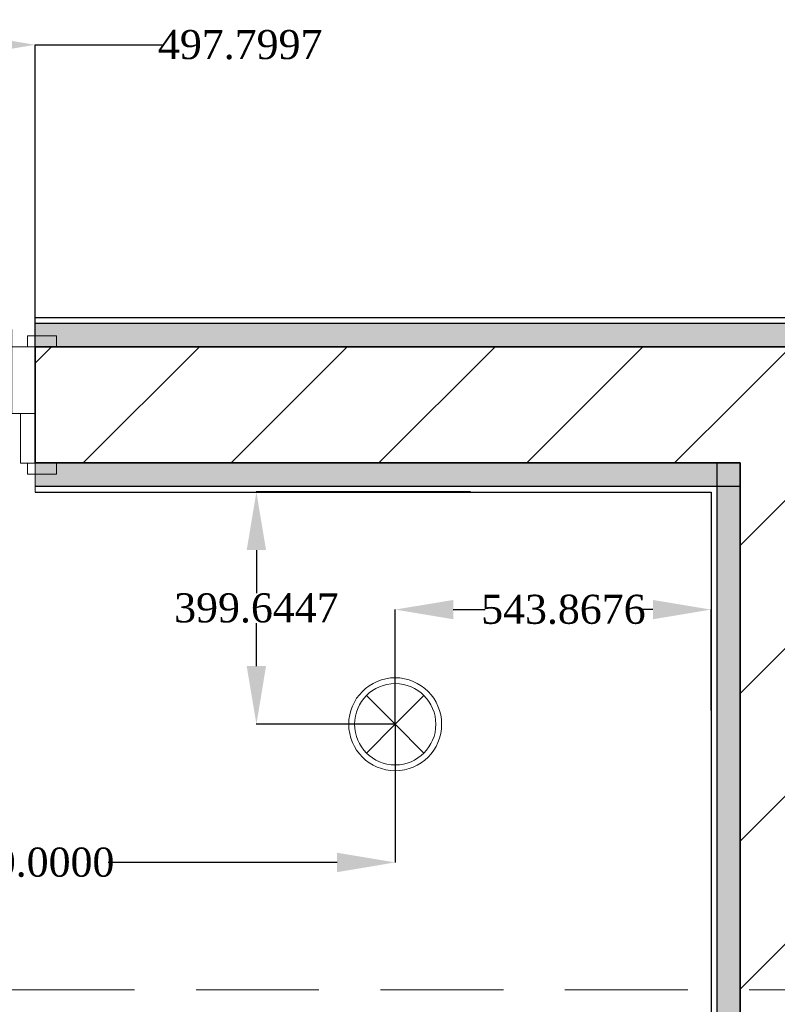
# Model space of a CAD drawing. Header units: millimetres. Extents: x 0 to 88385, y 0 to 41127.
# Tile 12 of 244: x 38690 to 39995, y 20813 to 22507. Entities that reach past the tile are written whole.
import ezdxf
from ezdxf import colors
from ezdxf.entities.mleader import LeaderData, LeaderLine
from ezdxf.math import Vec2, Vec3

# ---------------------------------------------------------------- set-up
doc = ezdxf.new("R2010")
doc.units = ezdxf.units.MM
doc.header["$MEASUREMENT"] = 0
doc.linetypes.add('Hidden', pattern=[317.5, 211.666667, -105.833333])
for name, color, linetype in [('- ავარიული განათება', 7, 'Continuous'), ('- განათება', 7, 'Continuous'), ('New_Structural - Bearing', 7, 'Continuous'), ('Structural - Bearing', 7, 'Continuous')]:
    doc.layers.add(name, color=color, linetype=linetype)
for name, color, linetype, lineweight in [('Archicad Doors_Pen_No__1', 7, 'Continuous', 13), ('New_Structural - Bearing_Pen_No__1', 7, 'Continuous', 13), ('Structural - Bearing_Pen_No__27', 7, 'Continuous', 35)]:
    doc.layers.add(name, color=color, linetype=linetype, lineweight=lineweight)
for name, color, linetype, lineweight, true_color in [('New_Interior - Lamp_Pen_No__77', 7, 'Continuous', 20, 0xffeb28), ('New_Structural - Bearing_Pen_No__255', 7, 'Continuous', 13, 0xe8e8e8), ('New_Structural - Bearing_Pen_No__5', 7, 'Continuous', 25, 0x40a5ff), ('Structural - Bearing_Pen_No__81', 7, 'Continuous', 20, 0x6a6a6a)]:
    doc.layers.add(name, color=color, linetype=linetype, lineweight=lineweight, true_color=true_color)
doc.styles.get("Standard").update_dxf_attribs({"font": 'sylfaen.ttf'})
doc.dimstyles.get("Standard").update_dxf_attribs({"dimtxt": 0.18, "dimasz": 0.18, "dimexe": 0.18, "dimexo": 0.0625, "dimgap": 0.09, "dimtad": 0, "dimtih": 1, "dimtoh": 1, "dimdec": 4, "dimzin": 0, "dimdsep": 46, "dimtxsty": 'Standard', "dimcen": 0.09, "dimadec": 0, "dimazin": 0, "dimtfac": 1, "dimtdec": 4, "dimtofl": 0, "dimtmove": 0, "dimatfit": 3, "dimfxl": 1, "dimtolj": 1, "dimtzin": 0, "dimarcsym": 0})
pattern_1 = [(45, (0, 0), (-127.2792, 127.2792), [])]

# ---------------------------------------------------------------- blocks, each defined once
blk = doc.blocks.new('Wall_13', base_point=(-44309.6, 16199.9))
at = {"layer": 'Structural - Bearing', "linetype": 'Continuous', "lineweight": 0, "true_color": 0x000000}
h = blk.add_hatch(dxfattribs=at)
h.set_pattern_fill('MASONRY_BLOCK', color=18, style=0, pattern_type=2)
h.set_pattern_definition(pattern_1)
h.paths.add_polyline_path([(-44309.6, 21944.5), (-44309.6, 21744.5), (-44109.6, 21944.5)])
h = blk.add_hatch(dxfattribs=at)
h.set_pattern_fill('MASONRY_BLOCK', color=18, style=0, pattern_type=2)
h.set_pattern_definition(pattern_1)
h.paths.add_polyline_path([(-44309.6, 21744.5), (-44109.6, 21744.5), (-44109.6, 21944.5)])
h = blk.add_hatch(dxfattribs=at)
h.set_pattern_fill('MASONRY_BLOCK', color=18, style=0, pattern_type=2)
h.set_pattern_definition(pattern_1)
h.paths.add_polyline_path([(-44109.6, 16199.9), (-44109.6, 21744.5), (-44309.6, 21744.5), (-44309.6, 16199.9)])
at = {"layer": 'Structural - Bearing_Pen_No__27', "color": 7, "linetype": 'Continuous', "lineweight": 35, "flags": 128}
for points in [[(-44109.6, 21944.5), (-44309.6, 21944.5)], [(-44309.6, 21744.5), (-44309.6, 16199.9)]]:
    blk.add_lwpolyline(points, dxfattribs=at)
blk = doc.blocks.new('Door')
at = {"layer": 'Archicad Doors_Pen_No__1', "color": 7, "linetype": 'Continuous', "lineweight": 13}
for p, q in [((420, 0), (420, 920)), ((420, 920), (460, 920)), ((460, 920), (460, 0)), ((-537, 0), (-537, 19)), ((-537, 19), (-487, 19)), ((-487, 19), (-487, 0)), ((487, 19), (537, 19)), ((487, 0), (487, 19)), ((537, 19), (537, 0)), ((-487, 0), (-537, 0)), ((-500, 0), (-537, 0)), ((-500, 0), (-537, 0)), ((-460, 0), (-500, 0)), ((-500, 0), (-500, -115)), ((-500, 0), (-500, -115)), ((-500, 0), (-500, -115)), ((-460, -115), (-460, 0)), ((460, 0), (420, 0)), ((500, 0), (460, 0)), ((460, 0), (460, -115)), ((537, 0), (487, 0)), ((500, -115), (500, 0)), ((500, 0), (500, -115)), ((500, 0), (500, -115)), ((500, 0), (537, 0)), ((500, 0), (537, 0)), ((-500, -200), (-500, -115)), ((-500, -115), (-475, -115)), ((-500, -115), (-460, -115)), ((-500, -115), (-500, -200)), ((-500, -115), (-500, -200)), ((-475, -115), (-475, -200)), ((460, -115), (500, -115)), ((475, -200), (475, -115)), ((475, -115), (500, -115)), ((500, -115), (500, -200)), ((500, -115), (500, -200)), ((500, -115), (500, -200)), ((-537, -219), (-537, -200)), ((-537, -200), (-487, -200)), ((-500, -200), (-537, -200)), ((-500, -200), (-537, -200)), ((-475, -200), (-500, -200)), ((-487, -200), (-487, -219)), ((500, -200), (475, -200)), ((487, -200), (537, -200)), ((487, -219), (487, -200)), ((500, -200), (537, -200)), ((500, -200), (537, -200)), ((537, -200), (537, -219)), ((-487, -219), (-537, -219)), ((537, -219), (487, -219))]:
    blk.add_line(p, q, dxfattribs=at)
blk.add_arc((460, 0), 920, 90, 180, dxfattribs=at)
blk = doc.blocks.new('Wall_14', base_point=(-44309.6, 21744.5))
at = {"layer": 'Structural - Bearing', "linetype": 'Continuous', "lineweight": 0, "true_color": 0x000000}
h = blk.add_hatch(dxfattribs=at)
h.set_pattern_fill('MASONRY_BLOCK', color=18, style=0, pattern_type=2)
h.set_pattern_definition(pattern_1)
h.paths.add_polyline_path([(-46983.8, 21944.4), (-46983.8, 21744.5), (-46523.5, 21744.5), (-46523.5, 21944.4)])
h = blk.add_hatch(dxfattribs=at)
h.set_pattern_fill('MASONRY_BLOCK', color=18, style=0, pattern_type=2)
h.set_pattern_definition(pattern_1)
h.paths.add_polyline_path([(-44309.6, 21944.4), (-45523.5, 21944.4), (-45523.5, 21744.5), (-44309.6, 21744.5)])
at = {"layer": 'Structural - Bearing_Pen_No__27', "color": 7, "linetype": 'Continuous', "lineweight": 35}
for p, q in [((-46523.5, 21944.4), (-46560.5, 21944.4)), ((-46523.5, 21944.4), (-46523.5, 21829.5)), ((-45523.5, 21944.4), (-45486.5, 21944.4)), ((-45523.5, 21944.4), (-45523.5, 21829.5)), ((-46523.5, 21829.5), (-46523.5, 21744.5)), ((-45523.5, 21829.5), (-45523.5, 21744.5)), ((-46523.5, 21744.5), (-46560.5, 21744.5)), ((-45523.5, 21744.5), (-45486.5, 21744.5))]:
    blk.add_line(p, q, dxfattribs=at)
at = {"layer": 'Structural - Bearing_Pen_No__27', "color": 7, "linetype": 'Continuous', "lineweight": 35, "flags": 128}
for points in [[(-46523.5, 21944.4), (-46983.8, 21944.4)], [(-44309.6, 21944.4), (-45523.5, 21944.4)], [(-46983.8, 21744.5), (-46523.5, 21744.5)], [(-45523.5, 21744.5), (-44309.6, 21744.5)]]:
    blk.add_lwpolyline(points, dxfattribs=at)
at = {"layer": 'Archicad Doors_Pen_No__1', "color": 7, "linetype": 'Continuous', "lineweight": 13, "xscale": -1, "zscale": 1000}
blk.add_blockref('Door', (-46023.5, 21944.4), dxfattribs=at)
blk = doc.blocks.new('Wall_221', base_point=(-44109.6, 21944.5))
at = {"layer": 'New_Structural - Bearing_Pen_No__255', "linetype": 'Continuous', "lineweight": 13, "true_color": 0xe8e8e8}
blk.add_hatch(color=254, dxfattribs=at).paths.add_polyline_path([(-44109.6, 21984.5), (-45523.5, 21984.5), (-45523.5, 21944.5), (-44109.6, 21944.5)])
at = {"layer": 'New_Structural - Bearing_Pen_No__1', "color": 7, "linetype": 'Continuous', "lineweight": 13, "flags": 128}
for points in [[(-45523.5, 21984.5), (-45523.5, 21994.5)], [(-45523.5, 21944.5), (-45523.5, 21984.5)]]:
    blk.add_lwpolyline(points, dxfattribs=at)
at = {"layer": 'New_Structural - Bearing_Pen_No__5', "color": 161, "linetype": 'Continuous', "lineweight": 25, "true_color": 0x40a5ff}
for p, q in [((-44109.6, 21984.5), (-45523.5, 21984.5)), ((-44069.6, 21984.5), (-44109.6, 21984.5))]:
    blk.add_line(p, q, dxfattribs=at)
at = {"layer": 'New_Structural - Bearing_Pen_No__5', "color": 161, "linetype": 'Continuous', "lineweight": 25, "true_color": 0x40a5ff, "flags": 128}
for points in [[(-44069.6, 21994.5), (-45523.5, 21994.5)], [(-45523.5, 21944.5), (-44109.6, 21944.5)]]:
    blk.add_lwpolyline(points, dxfattribs=at)
blk = doc.blocks.new('Wall_233', base_point=(-44309.6, 21744.5))
at = {"layer": 'New_Structural - Bearing_Pen_No__255', "linetype": 'Continuous', "lineweight": 13, "true_color": 0xe8e8e8}
blk.add_hatch(color=254, dxfattribs=at).paths.add_polyline_path([(-44309.6, 16199.9), (-44309.6, 21744.5), (-44349.6, 21744.5), (-44349.6, 16199.9)])
at = {"layer": 'New_Structural - Bearing_Pen_No__1', "color": 7, "linetype": 'Continuous', "lineweight": 13, "flags": 128}
for points in [[(-44349.6, 21744.5), (-44359.6, 21744.5)], [(-44309.6, 21744.5), (-44349.6, 21744.5)]]:
    blk.add_lwpolyline(points, dxfattribs=at)
at = {"layer": 'New_Structural - Bearing_Pen_No__5', "color": 161, "linetype": 'Continuous', "lineweight": 25, "true_color": 0x40a5ff}
blk.add_line((-44349.6, 21744.5), (-44349.6, 16199.9), dxfattribs=at)
at = {"layer": 'New_Structural - Bearing_Pen_No__5', "color": 161, "linetype": 'Continuous', "lineweight": 25, "true_color": 0x40a5ff, "flags": 128}
for points in [[(-44309.6, 16199.9), (-44309.6, 21744.5)], [(-44359.6, 21694.5), (-44359.6, 16249.9)]]:
    blk.add_lwpolyline(points, dxfattribs=at)
blk = doc.blocks.new('Wall_235', base_point=(-45523.5, 21744.5))
at = {"layer": 'New_Structural - Bearing_Pen_No__255', "linetype": 'Continuous', "lineweight": 13, "true_color": 0xe8e8e8}
blk.add_hatch(color=254, dxfattribs=at).paths.add_polyline_path([(-44309.6, 21744.5), (-45523.5, 21744.5), (-45523.5, 21704.5), (-44309.6, 21704.5)])
at = {"layer": 'New_Structural - Bearing_Pen_No__1', "color": 7, "linetype": 'Continuous', "lineweight": 13, "flags": 128}
for points in [[(-45523.5, 21744.5), (-45523.5, 21704.5)], [(-44309.6, 21744.5), (-44309.6, 21704.5)], [(-45523.5, 21704.5), (-45523.5, 21694.5)], [(-44309.6, 21704.5), (-44309.6, 21694.5)]]:
    blk.add_lwpolyline(points, dxfattribs=at)
at = {"layer": 'New_Structural - Bearing_Pen_No__5', "color": 161, "linetype": 'Continuous', "lineweight": 25, "true_color": 0x40a5ff}
blk.add_line((-45523.5, 21704.5), (-44309.6, 21704.5), dxfattribs=at)
at = {"layer": 'New_Structural - Bearing_Pen_No__5', "color": 161, "linetype": 'Continuous', "lineweight": 25, "true_color": 0x40a5ff, "flags": 128}
for points in [[(-44309.6, 21744.5), (-45523.5, 21744.5)], [(-45523.5, 21694.5), (-44359.6, 21694.5)]]:
    blk.add_lwpolyline(points, dxfattribs=at)
blk = doc.blocks.new('Beam_11', base_point=(-47008.8, 20663))
at = {"layer": 'Structural - Bearing_Pen_No__81', "color": 251, "linetype": 'Hidden', "lineweight": 20, "true_color": 0x6a6a6a}
blk.add_line((-46833.8, 20838), (-41183.8, 20838), dxfattribs=at)
blk = doc.blocks.new('Recessed Spot')
at = {"layer": 'New_Interior - Lamp_Pen_No__77', "color": 2, "linetype": 'Continuous', "lineweight": 20, "true_color": 0xffeb28}
for q in [(-49.5, 49.5), (49.5, 49.5), (-49.5, -49.5), (49.5, -49.5)]:
    blk.add_line((0, 0), q, dxfattribs=at)
at = {"layer": 'New_Interior - Lamp_Pen_No__77', "color": 2, "linetype": 'Continuous', "lineweight": 20, "true_color": 0xffeb28, "flags": 128}
blk.add_lwpolyline([(80, 0, 1), (-80, 0, 1)], format="xyb", close=True, dxfattribs=at)
at = {"layer": 'New_Interior - Lamp_Pen_No__77', "color": 2, "linetype": 'Continuous', "lineweight": 20, "true_color": 0xffeb28}
blk.add_circle((0, 0), 70, dxfattribs=at)
blk = doc.blocks.new('*D779')
at = {"layer": '- განათება', "color": 0, "lineweight": -2, "transparency": 16777216}
for p, q in [((38036.9, 21294.7), (38036.9, 21056.8)), ((39336.9, 21294.7), (39336.9, 21056.8)), ((38136.9, 21057), (38543.2, 21057)), ((39236.9, 21057), (38842.5, 21057))]:
    blk.add_line(p, q, dxfattribs=at)
at = {"layer": '- განათება', "color": 0, "transparency": 16777216}
for points in [[(38136.9, 21073.7), (38136.9, 21040.3), (38036.9, 21057)], [(39236.9, 21073.7), (39236.9, 21040.3), (39336.9, 21057)]]:
    blk.add_solid(points, dxfattribs=at)
at = {"layer": 'Defpoints', "color": 0, "transparency": 16777216}
for p in [(38036.9, 21294.8), (39336.9, 21294.8), (38036.9, 21057)]:
    blk.add_point(p, dxfattribs=at)
at = {"layer": '- განათება', "color": 0, "transparency": 16777216, "insert": (38692.9, 21057), "char_height": 50, "attachment_point": 5}
blk.add_mtext('\\A1;{\\fSylfaen|b0|i0|c0|p18;1300.0000}', dxfattribs=at)
blk = doc.blocks.new('*D780')
at = {"layer": '- განათება', "color": 0, "lineweight": -2, "transparency": 16777216}
for p, q in [((39336.9, 21294.9), (39336.9, 21492.2)), ((39436.9, 21492.1), (39492, 21492.1)), ((39780.7, 21492.1), (39761, 21492.1)), ((39880.7, 21318.6), (39880.7, 21492.2))]:
    blk.add_line(p, q, dxfattribs=at)
at = {"layer": '- განათება', "color": 0, "transparency": 16777216}
for points in [[(39436.9, 21508.7), (39436.9, 21475.4), (39336.9, 21492.1)], [(39780.7, 21508.7), (39780.7, 21475.4), (39880.7, 21492.1)]]:
    blk.add_solid(points, dxfattribs=at)
at = {"layer": 'Defpoints', "color": 0, "transparency": 16777216}
for p in [(39336.9, 21492.1), (39880.7, 21318.5), (39336.9, 21294.8)]:
    blk.add_point(p, dxfattribs=at)
at = {"layer": '- განათება', "color": 0, "transparency": 16777216, "insert": (39626.5, 21492.1), "char_height": 50, "attachment_point": 5}
blk.add_mtext('\\A1;{\\fSylfaen|b0|i0|c0|p18;543.8676}', dxfattribs=at)
blk = doc.blocks.new('*D781')
at = {"layer": '- განათება', "color": 0, "lineweight": -2, "transparency": 16777216}
for p, q in [((39466.4, 21694.5), (39097.7, 21694.5)), ((39097.9, 21594.5), (39097.9, 21520.3)), ((39097.9, 21394.8), (39097.9, 21468.9)), ((39336.8, 21294.8), (39097.7, 21294.8))]:
    blk.add_line(p, q, dxfattribs=at)
at = {"layer": '- განათება', "color": 0, "transparency": 16777216}
for points in [[(39081.2, 21594.5), (39114.5, 21594.5), (39097.9, 21694.5)], [(39081.2, 21394.8), (39114.5, 21394.8), (39097.9, 21294.8)]]:
    blk.add_solid(points, dxfattribs=at)
at = {"layer": 'Defpoints', "color": 0, "transparency": 16777216}
for p in [(39466.5, 21694.5), (39097.9, 21294.8), (39336.9, 21294.8)]:
    blk.add_point(p, dxfattribs=at)
at = {"layer": '- განათება', "color": 0, "transparency": 16777216, "insert": (39097.9, 21494.6), "char_height": 50, "attachment_point": 5}
blk.add_mtext('\\A1;{\\fSylfaen|b0|i0|c0|p18;399.6447}', dxfattribs=at)
blk = doc.blocks.new('*D1386')
at = {"layer": '- ავარიული განათება', "color": 0, "lineweight": -2, "transparency": 16777216}
for p, q in [((38219, 22128.6), (38219, 22464.2)), ((38319, 22464), (38616.8, 22464)), ((38716.8, 21944.5), (38716.8, 22464.2)), ((38716.8, 22464), (38935.7, 22464))]:
    blk.add_line(p, q, dxfattribs=at)
at = {"layer": '- ავარიული განათება', "color": 0, "transparency": 16777216}
for points in [[(38319, 22480.7), (38319, 22447.3), (38219, 22464)], [(38616.8, 22480.7), (38616.8, 22447.3), (38716.8, 22464)]]:
    blk.add_solid(points, dxfattribs=at)
at = {"layer": 'Defpoints', "color": 0, "transparency": 16777216}
for p in [(38219, 22464), (38219, 22128.5), (38716.8, 21944.5)]:
    blk.add_point(p, dxfattribs=at)
at = {"layer": '- ავარიული განათება', "color": 0, "transparency": 16777216, "insert": (39070, 22464), "char_height": 50, "attachment_point": 5}
blk.add_mtext('\\A1;{\\fSylfaen|b0|i0|c0|p18;497.7997}', dxfattribs=at)

msp = doc.modelspace()

# ---------------------------------------------------------------- block references
at = {"layer": '- განათება', "color": 2, "linetype": 'Continuous', "lineweight": 20, "true_color": 0xffeb28, "zscale": 1000}
msp.add_blockref('Recessed Spot', (39336.86118, 21294.80529), dxfattribs=at)
at = {"layer": 'New_Structural - Bearing', "color": 7, "lineweight": 35}
for name, p in [('Wall_221', (40130.72878, 21944.45001)), ('Wall_235', (38716.78873, 21744.45001)), ('Wall_233', (39930.72878, 21744.45001))]:
    msp.add_blockref(name, p, dxfattribs=at)
at = {"layer": 'Structural - Bearing', "color": 7, "lineweight": 35}
for name, p in [('Wall_14', (39930.72878, 21744.45001)), ('Wall_13', (39930.72878, 16199.91004))]:
    msp.add_blockref(name, p, dxfattribs=at)
at = {"layer": 'Structural - Bearing', "color": 251, "lineweight": 20, "true_color": 0x6a6a6a}
msp.add_blockref('Beam_11', (37231.5059, 20662.98097), dxfattribs=at)

# ---------------------------------------------------------------- dimensions: what is measured, and where the dimension line sits
at = {"layer": '- ავარიული განათება', "color": 1}
dim = msp.add_linear_dim(base=(38218.98904, 22464), p1=(38716.78873, 21944.45001), p2=(38218.98904, 22128.53123), angle=180, text='{\\fSylfaen|b0|i0|c0|p18;<>}', dimstyle='Standard', override={"dimtxt": 50, "dimasz": 100}, dxfattribs=at)
dim.commit()
dim.dimension.update_dxf_attribs({"geometry": '*D1386', "text_midpoint": (39070.00001, 22464), "dimtype": 160})
at = {"layer": '- განათება', "color": 1}
for base, p1, p2, angle, picture, middle in [((39097.85528, 21294.80529), (39466.5, 21694.45001), (39336.86118, 21294.80529), 270, '*D781', (39097.85528, 21494.62765)), ((39336.86118, 21492.06352), (39880.72878, 21318.5), (39336.86118, 21294.80529), 180, '*D780', (39626.5, 21492.06352)), ((38036.86118, 21057), (39336.86118, 21294.80529), (38036.86118, 21294.80529), 180, '*D779', (38692.85528, 21057))]:
    dim = msp.add_linear_dim(base=base, p1=p1, p2=p2, angle=angle, text='{\\fSylfaen|b0|i0|c0|p18;<>}', dimstyle='Standard', override={"dimtxt": 50, "dimasz": 100}, dxfattribs=at)
    dim.commit()
    dim.dimension.update_dxf_attribs({"geometry": picture, "text_midpoint": middle, "dimtype": 160})

# ---------------------------------------------------------------- leaders
at = {"color": 5}
ml = msp.add_multileader_mtext('Standard', dxfattribs=at)
ml.set_content('ნეოტეკის  ფარი', color=5)
ml.set_leader_properties()
ml.build(insert=Vec2(0, 0))
ml.multileader.update_dxf_attribs({"text_right_attachment_type": 6, "dogleg_length": 50, "arrow_head_size": 100})
ctx = ml.context
ctx.base_point, ctx.char_height, ctx.arrow_head_size, ctx.landing_gap_size, ctx.plane_origin = Vec3(50468.91, 32218.71661), 100, 100, 0.09, Vec3(56312.8393, 27064.407)
ctx.right_attachment = 6
notes = []
notes.append((ctx, [(0, (0, 0, 0), (0, 0), (1, 0), 1, [])]))
ctx.mtext.insert, ctx.mtext.width, ctx.mtext.flow_direction = Vec3(50469, 32288.46183), 1402.7684334, 5
ml = msp.add_multileader_mtext('Standard', dxfattribs=at)
ml.set_content('ნეოტეკის \\Pრეკი', color=5)
ml.set_leader_properties()
ml.build(insert=Vec2(0, 0))
ml.multileader.update_dxf_attribs({"text_right_attachment_type": 6, "dogleg_length": 50, "arrow_head_size": 100})
ctx = ml.context
ctx.base_point, ctx.char_height, ctx.arrow_head_size, ctx.landing_gap_size, ctx.plane_origin = Vec3(52433.92127, 31594.41315), 100, 100, 0.09, Vec3(58277.85057, 26439.85585)
ctx.right_attachment = 6
notes.append((ctx, [(0, (0, 0, 0), (0, 0), (1, 0), 1, [])]))
ctx.mtext.insert, ctx.mtext.width, ctx.mtext.flow_direction = Vec3(52434.01127, 31663.91068), 1402.7684334, 5
ml = msp.add_multileader_mtext('Standard', dxfattribs=at)
ml.set_content('ნეოტეკის ფარი', color=5)
ml.set_leader_properties()
ml.build(insert=Vec2(0, 0))
ml.multileader.update_dxf_attribs({"text_right_attachment_type": 6, "dogleg_length": 50, "arrow_head_size": 100})
ctx = ml.context
ctx.base_point, ctx.char_height, ctx.arrow_head_size, ctx.landing_gap_size, ctx.plane_origin, ctx.plane_x_axis, ctx.plane_y_axis = Vec3(52750.59611, 30623.37284), 100, 100, 0.09, Vec3(48445.57174, 24617.92422), Vec3(0, -1), Vec3(1, 0)
ctx.right_attachment = 6
notes.append((ctx, [(0, (0, 0, 0), (0, 0), (1, 0), 1, [])]))
ctx.mtext.insert, ctx.mtext.text_direction, ctx.mtext.rotation, ctx.mtext.width, ctx.mtext.flow_direction = Vec3(52820.34133, 30623.28284), Vec3(0, -1), 4.7123889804, 1402.7684334, 5
ml = msp.add_multileader_mtext('Standard', dxfattribs=at)
ml.set_content('ელ. ფარების ადგილი', color=5)
ml.set_leader_properties()
ml.build(insert=Vec2(0, 0))
ml.multileader.update_dxf_attribs({"text_right_attachment_type": 6, "dogleg_length": 50, "arrow_head_size": 100})
ctx = ml.context
ctx.base_point, ctx.char_height, ctx.arrow_head_size, ctx.landing_gap_size, ctx.plane_origin = Vec3(52207.87269, 28518.35488), 100, 100, 0.09, Vec3(58051.80199, 23364.78837)
ctx.right_attachment = 6
notes.append((ctx, [(0, (0, 0, 0), (0, 0), (1, 0), 1, [])]))
ctx.mtext.insert, ctx.mtext.width, ctx.mtext.flow_direction = Vec3(52207.96269, 28588.8432), 1402.7684334, 5
for ctx, leaders in notes:
    for number, flags, end, landing, length, lines in leaders:
        leader = LeaderData()
        leader.index, (leader.has_last_leader_line, leader.has_dogleg_vector, leader.attachment_direction) = number, flags
        leader.last_leader_point, leader.dogleg_vector, leader.dogleg_length = Vec3(end), Vec3(landing), length
        for number, points, colour, breaks in lines:
            line = LeaderLine()
            line.index, line.vertices, line.color, line.breaks = number, Vec3.list(points), colors.encode_raw_color(colour), breaks
            leader.lines.append(line)
        ctx.leaders.append(leader)

doc.saveas('drawing.dxf')
